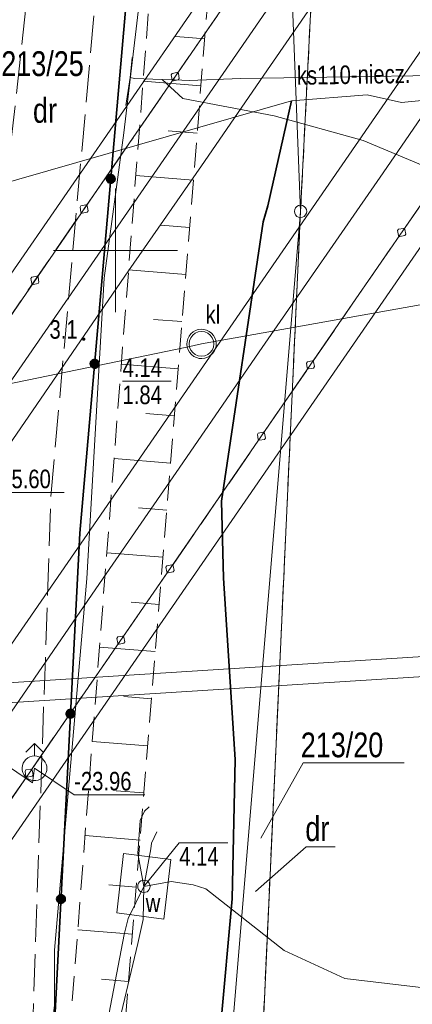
# Model space of a CAD drawing. Header units: metres. Extents: x 5450672 to 5451002, y 5973437 to 5973741.
# Tile 18 of 54: x 5450796 to 5450812, y 5973570 to 5973609. Entities that reach past the tile are written whole.
import ezdxf
from ezdxf.enums import TextEntityAlignment as Align

# ---------------------------------------------------------------- set-up
doc = ezdxf.new("R2010")
doc.units = ezdxf.units.M
for name, pattern in [('L_0_03', [1, 0.5, -0.5]), ('L_0_04', [1.5, 1, -0.5]), ('L_0_06', [2, 1.5, -0.5])]:
    doc.linetypes.add(name, pattern=pattern)
for name, color, linetype, lineweight in [('GEPPGD', 7, 'CONTINUOUS', 18), ('GESDZI', 7, 'CONTINUOUS', 18), ('GESDZI_O', 7, 'CONTINUOUS', 18), ('GESUZY', 96, 'CONTINUOUS', 18), ('GESUZY_O', 96, 'CONTINUOUS', 18), ('GSLKBA', 7, 'CONTINUOUS', 18), ('GSLKOG', 7, 'CONTINUOUS', 35), ('GSPWPN', 7, 'CONTINUOUS', 13), ('GSPWPN_O', 7, 'CONTINUOUS', 13), ('GSSINK', 7, 'CONTINUOUS', 18), ('GSSKOA', 7, 'CONTINUOUS', 18), ('GSSZSN', 7, 'CONTINUOUS', 18), ('GULEPR', 1, 'CONTINUOUS', 18), ('GULKPR', 36, 'CONTINUOUS', 18), ('GULKPR_O', 36, 'CONTINUOUS', 18), ('GULLOB', 7, 'CONTINUOUS', 35), ('GULWPR', 5, 'CONTINUOUS', 18), ('GUPIWZ', 7, 'CONTINUOUS', 18), ('GUPIWZ_O', 7, 'CONTINUOUS', 18), ('GUPKOL', 36, 'CONTINUOUS', 18), ('GUPKOL_O', 36, 'CONTINUOUS', 18), ('GUPPRZ_O', 7, 'CONTINUOUS', 18), ('GUPWDT', 5, 'CONTINUOUS', 18), ('GUSIKP', 7, 'CONTINUOUS', 18), ('siatka', 7, 'CONTINUOUS', 18)]:
    doc.layers.add(name, color=color, linetype=linetype, lineweight=lineweight)
doc.styles.add('Arial', font='Arial.ttf')

msp = doc.modelspace()

# ---------------------------------------------------------------- hatches: boundary and pattern name
at = {"layer": 'GSLKOG', "linetype": 'Continuous', "lineweight": 35, "true_color": 0x000000}
for points in [[(5450799.748, 5973602.724), (5450799.708, 5973602.745), (5450799.674, 5973602.776), (5450799.65, 5973602.814), (5450799.636, 5973602.858), (5450799.634, 5973602.903), (5450799.644, 5973602.948), (5450799.665, 5973602.988), (5450799.696, 5973603.022), (5450799.734, 5973603.047), (5450799.778, 5973603.06), (5450799.823, 5973603.062), (5450799.868, 5973603.053), (5450799.908, 5973603.032), (5450799.942, 5973603.001), (5450799.967, 5973602.962), (5450799.98, 5973602.919), (5450799.983, 5973602.873), (5450799.973, 5973602.828), (5450799.952, 5973602.788), (5450799.921, 5973602.754), (5450799.882, 5973602.73), (5450799.839, 5973602.716), (5450799.793, 5973602.714)], [(5450799.748, 5973602.724), (5450799.708, 5973602.745), (5450799.674, 5973602.776), (5450799.65, 5973602.814), (5450799.636, 5973602.858), (5450799.634, 5973602.903), (5450799.644, 5973602.948), (5450799.665, 5973602.988), (5450799.696, 5973603.022), (5450799.734, 5973603.047), (5450799.778, 5973603.06), (5450799.823, 5973603.062), (5450799.868, 5973603.053), (5450799.908, 5973603.032), (5450799.942, 5973603.001), (5450799.967, 5973602.962), (5450799.98, 5973602.919), (5450799.983, 5973602.873), (5450799.973, 5973602.828), (5450799.952, 5973602.788), (5450799.921, 5973602.754), (5450799.882, 5973602.73), (5450799.839, 5973602.716), (5450799.793, 5973602.714)], [(5450799.098, 5973595.252), (5450799.057, 5973595.273), (5450799.023, 5973595.304), (5450798.999, 5973595.342), (5450798.985, 5973595.386), (5450798.983, 5973595.432), (5450798.993, 5973595.476), (5450799.014, 5973595.517), (5450799.045, 5973595.55), (5450799.083, 5973595.575), (5450799.127, 5973595.589), (5450799.173, 5973595.591), (5450799.217, 5973595.581), (5450799.258, 5973595.56), (5450799.292, 5973595.529), (5450799.316, 5973595.49), (5450799.33, 5973595.447), (5450799.332, 5973595.401), (5450799.322, 5973595.357), (5450799.301, 5973595.316), (5450799.27, 5973595.282), (5450799.232, 5973595.258), (5450799.188, 5973595.244), (5450799.142, 5973595.242)], [(5450799.098, 5973595.252), (5450799.057, 5973595.273), (5450799.023, 5973595.304), (5450798.999, 5973595.342), (5450798.985, 5973595.386), (5450798.983, 5973595.432), (5450798.993, 5973595.476), (5450799.014, 5973595.517), (5450799.045, 5973595.55), (5450799.083, 5973595.575), (5450799.127, 5973595.589), (5450799.173, 5973595.591), (5450799.217, 5973595.581), (5450799.258, 5973595.56), (5450799.292, 5973595.529), (5450799.316, 5973595.49), (5450799.33, 5973595.447), (5450799.332, 5973595.401), (5450799.322, 5973595.357), (5450799.301, 5973595.316), (5450799.27, 5973595.282), (5450799.232, 5973595.258), (5450799.188, 5973595.244), (5450799.142, 5973595.242)], [(5450798.131, 5973581.111), (5450798.09, 5973581.131), (5450798.055, 5973581.16), (5450798.03, 5973581.198), (5450798.014, 5973581.241), (5450798.011, 5973581.287), (5450798.019, 5973581.331), (5450798.039, 5973581.373), (5450798.068, 5973581.407), (5450798.106, 5973581.433), (5450798.149, 5973581.449), (5450798.194, 5973581.452), (5450798.239, 5973581.444), (5450798.281, 5973581.424), (5450798.315, 5973581.395), (5450798.341, 5973581.357), (5450798.357, 5973581.314), (5450798.36, 5973581.269), (5450798.352, 5973581.224), (5450798.332, 5973581.182), (5450798.303, 5973581.148), (5450798.265, 5973581.122), (5450798.222, 5973581.106), (5450798.176, 5973581.103)], [(5450798.131, 5973581.111), (5450798.09, 5973581.131), (5450798.055, 5973581.16), (5450798.03, 5973581.198), (5450798.014, 5973581.241), (5450798.011, 5973581.287), (5450798.019, 5973581.331), (5450798.039, 5973581.373), (5450798.068, 5973581.407), (5450798.106, 5973581.433), (5450798.149, 5973581.449), (5450798.194, 5973581.452), (5450798.239, 5973581.444), (5450798.281, 5973581.424), (5450798.315, 5973581.395), (5450798.341, 5973581.357), (5450798.357, 5973581.314), (5450798.36, 5973581.269), (5450798.352, 5973581.224), (5450798.332, 5973581.182), (5450798.303, 5973581.148), (5450798.265, 5973581.122), (5450798.222, 5973581.106), (5450798.176, 5973581.103)], [(5450797.745, 5973573.621), (5450797.704, 5973573.641), (5450797.669, 5973573.67), (5450797.643, 5973573.708), (5450797.628, 5973573.751), (5450797.624, 5973573.797), (5450797.633, 5973573.841), (5450797.652, 5973573.883), (5450797.682, 5973573.917), (5450797.719, 5973573.943), (5450797.762, 5973573.959), (5450797.808, 5973573.962), (5450797.853, 5973573.954), (5450797.894, 5973573.934), (5450797.929, 5973573.905), (5450797.955, 5973573.867), (5450797.97, 5973573.824), (5450797.974, 5973573.778), (5450797.965, 5973573.734), (5450797.946, 5973573.692), (5450797.916, 5973573.658), (5450797.879, 5973573.632), (5450797.836, 5973573.616), (5450797.79, 5973573.613)], [(5450797.745, 5973573.621), (5450797.704, 5973573.641), (5450797.669, 5973573.67), (5450797.643, 5973573.708), (5450797.628, 5973573.751), (5450797.624, 5973573.797), (5450797.633, 5973573.841), (5450797.652, 5973573.883), (5450797.682, 5973573.917), (5450797.719, 5973573.943), (5450797.762, 5973573.959), (5450797.808, 5973573.962), (5450797.853, 5973573.954), (5450797.894, 5973573.934), (5450797.929, 5973573.905), (5450797.955, 5973573.867), (5450797.97, 5973573.824), (5450797.974, 5973573.778), (5450797.965, 5973573.734), (5450797.946, 5973573.692), (5450797.916, 5973573.658), (5450797.879, 5973573.632), (5450797.836, 5973573.616), (5450797.79, 5973573.613)]]:
    msp.add_hatch(color=18, dxfattribs=at).paths.add_polyline_path(points)
at = {"layer": 'GSPWPN', "linetype": 'Continuous', "lineweight": 13, "true_color": 0x000000}
msp.add_hatch(color=18, dxfattribs=at).paths.add_polyline_path([(5450798.677, 5973596.422), (5450798.681, 5973596.433), (5450798.688, 5973596.442), (5450798.697, 5973596.449), (5450798.708, 5973596.453), (5450798.72, 5973596.455), (5450798.732, 5973596.453), (5450798.742, 5973596.449), (5450798.752, 5973596.442), (5450798.759, 5973596.433), (5450798.763, 5973596.422), (5450798.765, 5973596.41), (5450798.763, 5973596.398), (5450798.759, 5973596.388), (5450798.752, 5973596.378), (5450798.742, 5973596.371), (5450798.732, 5973596.367), (5450798.72, 5973596.365), (5450798.708, 5973596.367), (5450798.697, 5973596.371), (5450798.688, 5973596.378), (5450798.681, 5973596.388), (5450798.677, 5973596.398), (5450798.675, 5973596.41)])

# ---------------------------------------------------------------- linework, layer by layer
at = {"layer": 'GEPPGD', "color": 7, "linetype": 'Continuous', "lineweight": 18, "flags": 128}
msp.add_lwpolyline([(5450807.476, 5973601.826), (5450807.554, 5973601.814), (5450807.623, 5973601.778), (5450807.679, 5973601.723), (5450807.714, 5973601.653), (5450807.726, 5973601.576), (5450807.714, 5973601.499), (5450807.679, 5973601.429), (5450807.623, 5973601.374), (5450807.554, 5973601.338), (5450807.476, 5973601.326), (5450807.399, 5973601.338), (5450807.329, 5973601.374), (5450807.274, 5973601.429), (5450807.239, 5973601.499), (5450807.226, 5973601.576), (5450807.239, 5973601.653), (5450807.274, 5973601.723), (5450807.329, 5973601.778), (5450807.399, 5973601.814)], close=True, dxfattribs=at)
at = {"layer": 'GESDZI', "color": 7, "linetype": 'Continuous', "lineweight": 18, "flags": 128}
for points in [[(5450934.22, 5973591.65), (5450807.74, 5973509.03), (5450803.745, 5973511.267), (5450804.595, 5973540.312), (5450804.932, 5973547.151), (5450806.002, 5973547.514), (5450814.016, 5973547.14), (5450815.894, 5973562.089), (5450807.878, 5973562.573), (5450805.731, 5973563.546), (5450807.476, 5973601.576), (5450808.863, 5973628.928)], [(5450806.757, 5973619.962), (5450807.476, 5973601.576), (5450804.489, 5973565.678), (5450804.949, 5973563.9), (5450805.731, 5973563.546), (5450804.932, 5973547.151), (5450803.426, 5973546.641), (5450801.9, 5973543.997), (5450801.807, 5973542.931), (5450782.422, 5973561.183), (5450782.56, 5973562.857), (5450785.359, 5973562.936), (5450788.535, 5973563.827), (5450789.855, 5973566.665), (5450791.886, 5973593.932), (5450794.306, 5973621.611)]]:
    msp.add_lwpolyline(points, dxfattribs=at)
for points in [[(5450807.476, 5973601.576), (5450806.757, 5973619.962), (5450808.863, 5973628.928)], [(5450805.731, 5973563.546), (5450804.949, 5973563.9), (5450804.489, 5973565.678), (5450807.476, 5973601.576)]]:
    msp.add_lwpolyline(points, close=True, dxfattribs=at)
at = {"layer": 'GESDZI_O', "color": 7, "linetype": 'Continuous', "lineweight": 13, "flags": 128}
msp.add_lwpolyline([(5450805.869, 5973576.251), (5450807.582, 5973579.286), (5450811.662, 5973579.286)], dxfattribs=at)
at = {"layer": 'GESUZY', "color": 96, "linetype": 'L_0_03', "lineweight": 18, "flags": 128}
for points in [[(5450808.863, 5973628.928), (5450807.476, 5973601.576)], [(5450807.476, 5973601.576), (5450808.863, 5973628.928)], [(5450807.476, 5973601.576), (5450805.731, 5973563.546)], [(5450805.731, 5973563.546), (5450807.476, 5973601.576)]]:
    msp.add_lwpolyline(points, dxfattribs=at)
at = {"layer": 'GESUZY_O', "color": 96, "linetype": 'Continuous', "lineweight": 13, "flags": 128}
msp.add_lwpolyline([(5450805.652, 5973574.085), (5450807.701, 5973575.898), (5450808.881, 5973575.898)], dxfattribs=at)
at = {"layer": 'GSLKBA', "color": 7, "linetype": 'Continuous', "lineweight": 18, "flags": 128}
for points in [[(5450840.33, 5973661.97), (5450834.65, 5973653.74), (5450828.99, 5973645.53), (5450823.28, 5973637.27), (5450817.62, 5973629.05), (5450811.93, 5973620.82), (5450806.24, 5973612.58), (5450800.57, 5973604.34), (5450794.91, 5973596.12), (5450789.24, 5973587.88), (5450783.54, 5973579.66), (5450777.88, 5973571.45), (5450772.2, 5973563.2), (5450766.52, 5973554.96), (5450760.82, 5973546.72), (5450755.17, 5973538.49), (5450749.5, 5973530.31), (5450737.66, 5973514.64), (5450732.736, 5973508.76)], [(5450742.38, 5973503.004), (5450746.3, 5973507.68), (5450752.58, 5973515.69), (5450758.55, 5973523.94), (5450764.29, 5973532.18), (5450769.97, 5973540.41), (5450775.66, 5973548.65), (5450781.33, 5973556.88), (5450787, 5973565.1), (5450792.67, 5973573.31), (5450798.36, 5973581.56), (5450804.06, 5973589.82), (5450809.71, 5973598.04), (5450815.4, 5973606.29), (5450821.08, 5973614.52), (5450826.76, 5973622.77), (5450832.42, 5973630.97), (5450838.11, 5973639.2)]]:
    msp.add_lwpolyline(points, dxfattribs=at)
for points in [[(5450802.485, 5973607.181), (5450802.54, 5973607.144), (5450802.576, 5973606.947), (5450802.538, 5973606.892), (5450802.341, 5973606.855), (5450802.286, 5973606.893), (5450802.25, 5973607.09), (5450802.288, 5973607.145)], [(5450802.485, 5973607.181), (5450802.54, 5973607.144), (5450802.576, 5973606.947), (5450802.538, 5973606.892), (5450802.341, 5973606.855), (5450802.286, 5973606.893), (5450802.25, 5973607.09), (5450802.288, 5973607.145)], [(5450798.804, 5973601.834), (5450798.859, 5973601.797), (5450798.896, 5973601.6), (5450798.858, 5973601.545), (5450798.661, 5973601.508), (5450798.606, 5973601.546), (5450798.569, 5973601.743), (5450798.607, 5973601.798)], [(5450798.804, 5973601.834), (5450798.859, 5973601.797), (5450798.896, 5973601.6), (5450798.858, 5973601.545), (5450798.661, 5973601.508), (5450798.606, 5973601.546), (5450798.569, 5973601.743), (5450798.607, 5973601.798)], [(5450811.49, 5973600.561), (5450811.435, 5973600.599), (5450811.398, 5973600.796), (5450811.436, 5973600.851), (5450811.633, 5973600.887), (5450811.688, 5973600.849), (5450811.724, 5973600.653), (5450811.686, 5973600.597)], [(5450811.49, 5973600.561), (5450811.435, 5973600.599), (5450811.398, 5973600.796), (5450811.436, 5973600.851), (5450811.633, 5973600.887), (5450811.688, 5973600.849), (5450811.724, 5973600.653), (5450811.686, 5973600.597)], [(5450796.819, 5973598.952), (5450796.874, 5973598.914), (5450796.911, 5973598.717), (5450796.873, 5973598.662), (5450796.676, 5973598.626), (5450796.621, 5973598.663), (5450796.584, 5973598.86), (5450796.622, 5973598.915)], [(5450796.819, 5973598.952), (5450796.874, 5973598.914), (5450796.911, 5973598.717), (5450796.873, 5973598.662), (5450796.676, 5973598.626), (5450796.621, 5973598.663), (5450796.584, 5973598.86), (5450796.622, 5973598.915)], [(5450807.805, 5973595.209), (5450807.75, 5973595.247), (5450807.713, 5973595.444), (5450807.751, 5973595.499), (5450807.948, 5973595.535), (5450808.003, 5973595.497), (5450808.039, 5973595.301), (5450808.002, 5973595.245)], [(5450807.805, 5973595.209), (5450807.75, 5973595.247), (5450807.713, 5973595.444), (5450807.751, 5973595.499), (5450807.948, 5973595.535), (5450808.003, 5973595.497), (5450808.039, 5973595.301), (5450808.002, 5973595.245)], [(5450805.822, 5973592.325), (5450805.767, 5973592.363), (5450805.731, 5973592.559), (5450805.768, 5973592.615), (5450805.965, 5973592.651), (5450806.02, 5973592.613), (5450806.057, 5973592.416), (5450806.019, 5973592.361)], [(5450805.822, 5973592.325), (5450805.767, 5973592.363), (5450805.731, 5973592.559), (5450805.768, 5973592.615), (5450805.965, 5973592.651), (5450806.02, 5973592.613), (5450806.057, 5973592.416), (5450806.019, 5973592.361)], [(5450802.132, 5973586.967), (5450802.077, 5973587.005), (5450802.041, 5973587.202), (5450802.079, 5973587.257), (5450802.276, 5973587.293), (5450802.331, 5973587.255), (5450802.367, 5973587.059), (5450802.329, 5973587.003)], [(5450802.132, 5973586.967), (5450802.077, 5973587.005), (5450802.041, 5973587.202), (5450802.079, 5973587.257), (5450802.276, 5973587.293), (5450802.331, 5973587.255), (5450802.367, 5973587.059), (5450802.329, 5973587.003)], [(5450800.144, 5973584.087), (5450800.089, 5973584.125), (5450800.053, 5973584.321), (5450800.091, 5973584.377), (5450800.288, 5973584.413), (5450800.343, 5973584.375), (5450800.379, 5973584.178), (5450800.341, 5973584.123)], [(5450800.144, 5973584.087), (5450800.089, 5973584.125), (5450800.053, 5973584.321), (5450800.091, 5973584.377), (5450800.288, 5973584.413), (5450800.343, 5973584.375), (5450800.379, 5973584.178), (5450800.341, 5973584.123)], [(5450796.437, 5973578.713), (5450796.382, 5973578.751), (5450796.346, 5973578.947), (5450796.384, 5973579.003), (5450796.58, 5973579.039), (5450796.635, 5973579.001), (5450796.672, 5973578.804), (5450796.634, 5973578.749)], [(5450796.437, 5973578.713), (5450796.382, 5973578.751), (5450796.346, 5973578.947), (5450796.384, 5973579.003), (5450796.58, 5973579.039), (5450796.635, 5973579.001), (5450796.672, 5973578.804), (5450796.634, 5973578.749)]]:
    msp.add_lwpolyline(points, close=True, dxfattribs=at)
at = {"layer": 'GSLKOG', "color": 7, "linetype": 'Continuous', "lineweight": 35, "flags": 128}
msp.add_lwpolyline([(5450797.036, 5973558.997), (5450798.562, 5973588.578), (5450801.705, 5973624.67), (5450804.911, 5973666.332), (5450809.16, 5973692.16)], dxfattribs=at)
for points in [[(5450799.748, 5973602.724), (5450799.708, 5973602.745), (5450799.674, 5973602.776), (5450799.65, 5973602.814), (5450799.636, 5973602.858), (5450799.634, 5973602.903), (5450799.644, 5973602.948), (5450799.665, 5973602.988), (5450799.696, 5973603.022), (5450799.734, 5973603.047), (5450799.778, 5973603.06), (5450799.823, 5973603.062), (5450799.868, 5973603.053), (5450799.908, 5973603.032), (5450799.942, 5973603.001), (5450799.967, 5973602.962), (5450799.98, 5973602.919), (5450799.983, 5973602.873), (5450799.973, 5973602.828), (5450799.952, 5973602.788), (5450799.921, 5973602.754), (5450799.882, 5973602.73), (5450799.839, 5973602.716), (5450799.793, 5973602.714)], [(5450799.748, 5973602.724), (5450799.708, 5973602.745), (5450799.674, 5973602.776), (5450799.65, 5973602.814), (5450799.636, 5973602.858), (5450799.634, 5973602.903), (5450799.644, 5973602.948), (5450799.665, 5973602.988), (5450799.696, 5973603.022), (5450799.734, 5973603.047), (5450799.778, 5973603.06), (5450799.823, 5973603.062), (5450799.868, 5973603.053), (5450799.908, 5973603.032), (5450799.942, 5973603.001), (5450799.967, 5973602.962), (5450799.98, 5973602.919), (5450799.983, 5973602.873), (5450799.973, 5973602.828), (5450799.952, 5973602.788), (5450799.921, 5973602.754), (5450799.882, 5973602.73), (5450799.839, 5973602.716), (5450799.793, 5973602.714)], [(5450799.098, 5973595.252), (5450799.057, 5973595.273), (5450799.023, 5973595.304), (5450798.999, 5973595.342), (5450798.985, 5973595.386), (5450798.983, 5973595.432), (5450798.993, 5973595.476), (5450799.014, 5973595.517), (5450799.045, 5973595.55), (5450799.083, 5973595.575), (5450799.127, 5973595.589), (5450799.173, 5973595.591), (5450799.217, 5973595.581), (5450799.258, 5973595.56), (5450799.292, 5973595.529), (5450799.316, 5973595.49), (5450799.33, 5973595.447), (5450799.332, 5973595.401), (5450799.322, 5973595.357), (5450799.301, 5973595.316), (5450799.27, 5973595.282), (5450799.232, 5973595.258), (5450799.188, 5973595.244), (5450799.142, 5973595.242)], [(5450799.098, 5973595.252), (5450799.057, 5973595.273), (5450799.023, 5973595.304), (5450798.999, 5973595.342), (5450798.985, 5973595.386), (5450798.983, 5973595.432), (5450798.993, 5973595.476), (5450799.014, 5973595.517), (5450799.045, 5973595.55), (5450799.083, 5973595.575), (5450799.127, 5973595.589), (5450799.173, 5973595.591), (5450799.217, 5973595.581), (5450799.258, 5973595.56), (5450799.292, 5973595.529), (5450799.316, 5973595.49), (5450799.33, 5973595.447), (5450799.332, 5973595.401), (5450799.322, 5973595.357), (5450799.301, 5973595.316), (5450799.27, 5973595.282), (5450799.232, 5973595.258), (5450799.188, 5973595.244), (5450799.142, 5973595.242)], [(5450798.131, 5973581.111), (5450798.09, 5973581.131), (5450798.055, 5973581.16), (5450798.03, 5973581.198), (5450798.014, 5973581.241), (5450798.011, 5973581.287), (5450798.019, 5973581.331), (5450798.039, 5973581.373), (5450798.068, 5973581.407), (5450798.106, 5973581.433), (5450798.149, 5973581.449), (5450798.194, 5973581.452), (5450798.239, 5973581.444), (5450798.281, 5973581.424), (5450798.315, 5973581.395), (5450798.341, 5973581.357), (5450798.357, 5973581.314), (5450798.36, 5973581.269), (5450798.352, 5973581.224), (5450798.332, 5973581.182), (5450798.303, 5973581.148), (5450798.265, 5973581.122), (5450798.222, 5973581.106), (5450798.176, 5973581.103)], [(5450798.131, 5973581.111), (5450798.09, 5973581.131), (5450798.055, 5973581.16), (5450798.03, 5973581.198), (5450798.014, 5973581.241), (5450798.011, 5973581.287), (5450798.019, 5973581.331), (5450798.039, 5973581.373), (5450798.068, 5973581.407), (5450798.106, 5973581.433), (5450798.149, 5973581.449), (5450798.194, 5973581.452), (5450798.239, 5973581.444), (5450798.281, 5973581.424), (5450798.315, 5973581.395), (5450798.341, 5973581.357), (5450798.357, 5973581.314), (5450798.36, 5973581.269), (5450798.352, 5973581.224), (5450798.332, 5973581.182), (5450798.303, 5973581.148), (5450798.265, 5973581.122), (5450798.222, 5973581.106), (5450798.176, 5973581.103)], [(5450797.745, 5973573.621), (5450797.704, 5973573.641), (5450797.669, 5973573.67), (5450797.643, 5973573.708), (5450797.628, 5973573.751), (5450797.624, 5973573.797), (5450797.633, 5973573.841), (5450797.652, 5973573.883), (5450797.682, 5973573.917), (5450797.719, 5973573.943), (5450797.762, 5973573.959), (5450797.808, 5973573.962), (5450797.853, 5973573.954), (5450797.894, 5973573.934), (5450797.929, 5973573.905), (5450797.955, 5973573.867), (5450797.97, 5973573.824), (5450797.974, 5973573.778), (5450797.965, 5973573.734), (5450797.946, 5973573.692), (5450797.916, 5973573.658), (5450797.879, 5973573.632), (5450797.836, 5973573.616), (5450797.79, 5973573.613)], [(5450797.745, 5973573.621), (5450797.704, 5973573.641), (5450797.669, 5973573.67), (5450797.643, 5973573.708), (5450797.628, 5973573.751), (5450797.624, 5973573.797), (5450797.633, 5973573.841), (5450797.652, 5973573.883), (5450797.682, 5973573.917), (5450797.719, 5973573.943), (5450797.762, 5973573.959), (5450797.808, 5973573.962), (5450797.853, 5973573.954), (5450797.894, 5973573.934), (5450797.929, 5973573.905), (5450797.955, 5973573.867), (5450797.97, 5973573.824), (5450797.974, 5973573.778), (5450797.965, 5973573.734), (5450797.946, 5973573.692), (5450797.916, 5973573.658), (5450797.879, 5973573.632), (5450797.836, 5973573.616), (5450797.79, 5973573.613)]]:
    msp.add_lwpolyline(points, close=True, dxfattribs=at)
at = {"layer": 'GSPWPN', "color": 7, "linetype": 'Continuous', "lineweight": 13, "flags": 128}
msp.add_lwpolyline([(5450798.677, 5973596.422), (5450798.681, 5973596.433), (5450798.688, 5973596.442), (5450798.697, 5973596.449), (5450798.708, 5973596.453), (5450798.72, 5973596.455), (5450798.732, 5973596.453), (5450798.742, 5973596.449), (5450798.752, 5973596.442), (5450798.759, 5973596.433), (5450798.763, 5973596.422), (5450798.765, 5973596.41), (5450798.763, 5973596.398), (5450798.759, 5973596.388), (5450798.752, 5973596.378), (5450798.742, 5973596.371), (5450798.732, 5973596.367), (5450798.72, 5973596.365), (5450798.708, 5973596.367), (5450798.697, 5973596.371), (5450798.688, 5973596.378), (5450798.681, 5973596.388), (5450798.677, 5973596.398), (5450798.675, 5973596.41)], close=True, dxfattribs=at)
at = {"layer": 'GSSINK', "color": 7, "linetype": 'Continuous', "lineweight": 18, "flags": 128}
msp.add_lwpolyline([(5450898.152, 5973724.595), (5450895.74, 5973721.1), (5450888.37, 5973710.41), (5450864.3, 5973675.5), (5450848.97, 5973653.28), (5450825.56, 5973619.34), (5450800.71, 5973583.31), (5450779.56, 5973552.63), (5450763.23, 5973528.96), (5450755.93, 5973518.6), (5450744.27, 5973503.7), (5450743.237, 5973502.493), (5450731.904, 5973509.257), (5450733.85, 5973511.51), (5450743.62, 5973523.84), (5450753.2, 5973537.31), (5450769.65, 5973561.17), (5450790.4, 5973591.26), (5450815.86, 5973628.18), (5450837.29, 5973659.24), (5450849.91, 5973677.54), (5450875.1, 5973714.07), (5450885.68, 5973729.4), (5450890.128, 5973735.85)], close=True, dxfattribs=at)
at = {"layer": 'GSSKOA', "color": 7, "linetype": 'L_0_06', "lineweight": 18, "flags": 128}
msp.add_lwpolyline([(5450732.736, 5973508.76), (5450737.66, 5973514.64), (5450749.5, 5973530.31), (5450755.17, 5973538.49), (5450760.82, 5973546.72), (5450766.52, 5973554.96), (5450772.2, 5973563.2), (5450777.88, 5973571.45), (5450783.54, 5973579.66), (5450789.24, 5973587.88), (5450794.91, 5973596.12), (5450800.57, 5973604.34), (5450806.24, 5973612.58), (5450811.93, 5973620.82), (5450817.62, 5973629.05), (5450823.28, 5973637.27), (5450828.99, 5973645.53), (5450834.65, 5973653.74), (5450840.33, 5973661.97), (5450846, 5973670.19), (5450851.68, 5973678.41), (5450857.36, 5973686.66), (5450863.04, 5973694.89), (5450868.71, 5973703.12), (5450874.38, 5973711.36), (5450880.05, 5973719.59), (5450886, 5973727.66), (5450889.17, 5973732.44), (5450890.749, 5973734.979), (5450897.56, 5973725.426), (5450894.88, 5973721.54), (5450889.21, 5973713.32), (5450883.53, 5973705.06), (5450877.87, 5973696.85), (5450872.16, 5973688.6), (5450866.48, 5973680.36), (5450860.82, 5973672.13), (5450855.15, 5973663.92), (5450843.79, 5973647.45), (5450838.11, 5973639.2), (5450832.42, 5973630.97), (5450826.76, 5973622.77), (5450821.08, 5973614.52), (5450815.4, 5973606.29), (5450809.71, 5973598.04), (5450804.06, 5973589.82), (5450798.36, 5973581.56), (5450792.67, 5973573.31), (5450787, 5973565.1), (5450781.33, 5973556.88), (5450775.66, 5973548.65), (5450769.97, 5973540.41), (5450764.29, 5973532.18), (5450758.55, 5973523.94), (5450752.58, 5973515.69), (5450746.3, 5973507.68), (5450742.38, 5973503.004)], close=True, dxfattribs=at)
for points in [[(5450794.687, 5973594.408), (5450796.57, 5973611.56), (5450798.52, 5973633.75)], [(5450801.37, 5973633.37), (5450799.46, 5973613.22), (5450797.39, 5973590.05), (5450796.32, 5973558.79), (5450792.596, 5973552.674), (5450787.944, 5973553.161), (5450790.29, 5973557.7)]]:
    msp.add_lwpolyline(points, dxfattribs=at)
at = {"layer": 'GSSZSN', "color": 7, "linetype": 'L_0_04', "lineweight": 18, "flags": 128}
msp.add_lwpolyline([(5450818.45, 5973557.188), (5450808.234, 5973555.433), (5450798.277, 5973559.212), (5450797.972, 5973565.973), (5450801.66, 5973613.898), (5450804.167, 5973645.547), (5450807.984, 5973679.8), (5450808.868, 5973682.985), (5450811.166, 5973684.148), (5450819.552, 5973685.926), (5450821.497, 5973688.534), (5450825.801, 5973709.705), (5450827.215, 5973715.171), (5450829.731, 5973719.084), (5450833.297, 5973721.491), (5450839.117, 5973723.301), (5450843.749, 5973721.386), (5450848.461, 5973715.814), (5450864.515, 5973691.249), (5450868.122, 5973691.044), (5450874.059, 5973691.36), (5450876.886, 5973690.278), (5450880.267, 5973689.097), (5450881.568, 5973684.832), (5450884.696, 5973681.386), (5450886.853, 5973673.28), (5450887.602, 5973662.576), (5450892.08, 5973655.703), (5450897.732, 5973650.875), (5450903.565, 5973641.298), (5450907.76, 5973629.478), (5450907.346, 5973626.635), (5450911.819, 5973620.178), (5450919.178, 5973605.245), (5450919.955, 5973601.099), (5450915.396, 5973597.141), (5450911.823, 5973594.348), (5450902.916, 5973590.084), (5450896.348, 5973587.777), (5450901.978, 5973591.72), (5450909.43, 5973596.391), (5450913.13, 5973597.606), (5450915.692, 5973601.896), (5450915.969, 5973604.486), (5450913.293, 5973607.446), (5450907.163, 5973614.526), (5450903.506, 5973622.627), (5450900.307, 5973634.637), (5450896.704, 5973644.393), (5450890.394, 5973650.662), (5450882.83, 5973662.338), (5450880.568, 5973679.011), (5450878.739, 5973684.457), (5450876.712, 5973686.629), (5450873.526, 5973686.87), (5450867.674, 5973685.406), (5450864.416, 5973685.264), (5450861.02, 5973687.326), (5450854.561, 5973698.631), (5450843.762, 5973713.773), (5450839.748, 5973716.996), (5450834.992, 5973715.391), (5450831.763, 5973713.388), (5450830.561, 5973708.856), (5450826.828, 5973687.551), (5450824.892, 5973683.307), (5450820.381, 5973679.728), (5450812.26, 5973679.01), (5450810.5, 5973677.81), (5450806.635, 5973645.109), (5450803.992, 5973613.326), (5450800.182, 5973566.135), (5450800.186, 5973561.181), (5450808.424, 5973557.89), (5450817.997, 5973559.365), (5450833.061, 5973562.512)], close=True, dxfattribs=at)
at = {"layer": 'GSSZSN', "color": 7, "linetype": 'Continuous', "lineweight": 18, "flags": 128}
for points in [[(5450803.606, 5973608.547), (5450802.434, 5973608.641)], [(5450803.452, 5973606.642), (5450801.116, 5973606.831)], [(5450803.299, 5973604.738), (5450802.134, 5973604.832)], [(5450803.145, 5973602.833), (5450800.823, 5973603.021)], [(5450802.991, 5973600.929), (5450801.834, 5973601.022)], [(5450802.837, 5973599.024), (5450800.53, 5973599.21)], [(5450802.684, 5973597.12), (5450801.533, 5973597.212)], [(5450802.53, 5973595.215), (5450800.237, 5973595.4)], [(5450802.376, 5973593.311), (5450801.233, 5973593.403)], [(5450802.222, 5973591.406), (5450799.943, 5973591.59)], [(5450802.069, 5973589.502), (5450800.933, 5973589.593)], [(5450801.915, 5973587.597), (5450799.65, 5973587.78)], [(5450801.761, 5973585.692), (5450800.632, 5973585.784)], [(5450801.607, 5973583.788), (5450799.357, 5973583.97)], [(5450801.453, 5973581.883), (5450800.332, 5973581.974)], [(5450801.3, 5973579.979), (5450799.064, 5973580.159)], [(5450801.146, 5973578.074), (5450800.032, 5973578.164)], [(5450800.992, 5973576.17), (5450798.77, 5973576.349)], [(5450800.838, 5973574.265), (5450799.731, 5973574.355)], [(5450800.685, 5973572.361), (5450798.477, 5973572.539)], [(5450800.531, 5973570.456), (5450799.431, 5973570.545)]]:
    msp.add_lwpolyline(points, dxfattribs=at)
at = {"layer": 'GULEPR', "color": 1, "linetype": 'Continuous', "lineweight": 18, "flags": 128}
for points in [[(5450739.328, 5973504.825), (5450739.51, 5973505.03), (5450748.75, 5973516.53), (5450757.42, 5973528.46), (5450895.375, 5973728.49)], [(5450831.25, 5973611.46), (5450824.16, 5973607.22), (5450811.55, 5973605.97), (5450810.17, 5973606.28), (5450807.11, 5973606.04)], [(5450807.11, 5973606.04), (5450792.28, 5973601.79), (5450792.17, 5973601.74), (5450790.71, 5973600.91), (5450785.05, 5973596.69), (5450767.61, 5973586.07), (5450752.98, 5973582.32), (5450751.664, 5973581.69)], [(5450804.73, 5973509.3), (5450801.18, 5973513.42), (5450800.75, 5973514.11), (5450799.42, 5973516.51), (5450796.16, 5973522.67), (5450796.35, 5973527.81), (5450796.38, 5973531.8), (5450797.68, 5973538.79), (5450798.03, 5973539.08), (5450798.23, 5973539.77), (5450799.15, 5973542.66), (5450801.54, 5973555.82), (5450801.89, 5973556.24), (5450801.9, 5973556.94), (5450802.86, 5973560.09), (5450803.85, 5973564.11), (5450804.24, 5973568.59), (5450804.72, 5973573.79), (5450804.84, 5973579.43), (5450804.37, 5973586.75), (5450804.29, 5973589.86), (5450805.97, 5973601.15), (5450806.15, 5973601.8), (5450807.11, 5973606.04)]]:
    msp.add_lwpolyline(points, dxfattribs=at)
at = {"layer": 'GULKPR', "color": 36, "linetype": 'Continuous', "lineweight": 18, "flags": 128}
for points in [[(5450891.64, 5973733.729), (5450864.09, 5973693.78), (5450752.44, 5973531.9), (5450743.95, 5973520.2), (5450734.89, 5973508.94), (5450734.04, 5973507.982)], [(5450801.05, 5973610.78), (5450800.34, 5973604.75), (5450799.54, 5973598.87), (5450798.85, 5973586.74), (5450797.54, 5973571.72), (5450797.54, 5973569.5), (5450797.39, 5973568.25), (5450794.18, 5973564.95), (5450790.04, 5973560.97), (5450788.6, 5973559.62), (5450784.83, 5973556.23), (5450780.37, 5973552.56), (5450773.38, 5973546.37), (5450768.61, 5973542.37), (5450755.32, 5973531.34), (5450754.55, 5973530.24)], [(5450829.01, 5973608.52), (5450821.64, 5973607.4), (5450815.48, 5973607.11), (5450805.06, 5973606.95), (5450802.98, 5973606.86), (5450802.39, 5973606.89), (5450801.89, 5973606.91)], [(5450800.6, 5973606.99), (5450800.67, 5973607.79)], [(5450800.6, 5973606.99), (5450800.42, 5973605.85)], [(5450801.89, 5973606.91), (5450800.77, 5973606.95), (5450800.6, 5973606.99)], [(5450820.17, 5973577.86), (5450819.98, 5973577.71), (5450819.89, 5973577.66), (5450820.03, 5973584.45), (5450820.21, 5973589.79), (5450820.29, 5973592.49), (5450820.29, 5973595.13), (5450818.62, 5973599.2), (5450814.66, 5973602.49), (5450810.01, 5973604.44), (5450806.41, 5973605.44), (5450802.72, 5973606.13), (5450801.89, 5973606.91)], [(5450843.181, 5973603.305), (5450803.476, 5973596.221), (5450802.889, 5973596.094), (5450791.989, 5973593.835), (5450752.453, 5973585.624)], [(5450751.268, 5973579.714), (5450820.505, 5973584.097)], [(5450820.557, 5973583.298), (5450751.104, 5973578.895)]]:
    msp.add_lwpolyline(points, dxfattribs=at)
at = {"layer": 'GULLOB', "color": 7, "linetype": 'Continuous', "lineweight": 35, "flags": 128}
for points in [[(5450804.84, 5973579.43), (5450804.37, 5973586.75), (5450804.29, 5973589.86), (5450805.97, 5973601.15), (5450806.15, 5973601.8), (5450807.11, 5973606.04)], [(5450804.73, 5973509.3), (5450801.18, 5973513.42), (5450800.75, 5973514.11), (5450799.42, 5973516.51), (5450796.16, 5973522.67), (5450796.35, 5973527.81), (5450796.38, 5973531.8), (5450797.68, 5973538.79), (5450798.03, 5973539.08), (5450798.23, 5973539.77), (5450799.15, 5973542.66), (5450801.54, 5973555.82), (5450801.89, 5973556.24), (5450801.9, 5973556.94), (5450802.86, 5973560.09), (5450803.85, 5973564.11), (5450804.24, 5973568.59), (5450804.72, 5973573.79), (5450804.84, 5973579.43)]]:
    msp.add_lwpolyline(points, dxfattribs=at)
at = {"layer": 'GULWPR', "color": 5, "linetype": 'Continuous', "lineweight": 18, "flags": 128}
for points in [[(5450794.71, 5973579.79), (5450799.5, 5973586.75), (5450802.45, 5973591.02), (5450805.93, 5973596.08), (5450810.82, 5973603.13), (5450814.92, 5973609.11), (5450818.7, 5973614.61), (5450822.55, 5973620.15), (5450827.8, 5973627.78), (5450830.5, 5973631.69), (5450834.43, 5973637.34), (5450836.1, 5973639.92), (5450840.83, 5973646.66), (5450845.49, 5973653.46), (5450851.15, 5973661.65), (5450857.09, 5973670.18), (5450863.91, 5973680.13), (5450866.28, 5973683.56), (5450870.41, 5973689.58), (5450873.93, 5973694.68), (5450877.4, 5973699.68), (5450887.25, 5973713.73), (5450890.91, 5973719.34)], [(5450832.09, 5973644.9), (5450830.48, 5973642.59), (5450824.5, 5973633.92), (5450819.82, 5973627.13), (5450814.66, 5973619.65), (5450812.1, 5973615.93), (5450808.77, 5973611.11), (5450806.26, 5973607.47), (5450803.47, 5973603.42), (5450800.53, 5973599.17), (5450795.19, 5973591.42), (5450787.53, 5973580.31), (5450779.9, 5973569.25), (5450774.23, 5973561.02), (5450768.55, 5973552.79), (5450762.87, 5973544.56), (5450757.19, 5973536.32), (5450751.51, 5973528.12), (5450747.14, 5973522.13)], [(5450801.15, 5973574.3), (5450802.25, 5973574.5), (5450803.14, 5973574.36), (5450803.65, 5973574.2), (5450806.81, 5973571.71), (5450809.27, 5973570.58), (5450812.68, 5973570.17), (5450816.28, 5973570.8), (5450819.02, 5973571.43), (5450821.2, 5973571.97), (5450821.45, 5973572.72), (5450822.55, 5973580.28), (5450823.25, 5973580.92), (5450823.29, 5973581.42)], [(5450794.71, 5973579.79), (5450795.07, 5973579.55), (5450796.65, 5973578.48), (5450796.73, 5973579.07)], [(5450801.36, 5973577.51), (5450801.17, 5973577.34), (5450801, 5973576.96), (5450800.9, 5973575.63), (5450801.15, 5973574.3)], [(5450801.15, 5973574.3), (5450801.43, 5973575.82), (5450801.46, 5973576.05), (5450801.67, 5973576.5)], [(5450727.812, 5973515.317), (5450728.91, 5973514.41), (5450731.74, 5973512.19), (5450742.06, 5973504.57), (5450746.35, 5973502.58), (5450749.83, 5973501.4), (5450750.3, 5973501.29), (5450751.8, 5973505.61), (5450752.76, 5973512.96), (5450754.49, 5973529.82), (5450798.63, 5973562.42), (5450800.91, 5973571.99), (5450801.12, 5973572.96), (5450801.15, 5973574.3)], [(5450801.15, 5973574.3), (5450800.51, 5973573), (5450800.35, 5973572.35), (5450798.45, 5973562.44), (5450754.3, 5973529.95), (5450754.07, 5973524.89), (5450750.12, 5973502.1), (5450750.08, 5973501.86), (5450749.5, 5973502.05), (5450745.57, 5973503.25), (5450736.84, 5973508.6), (5450728.152, 5973515.725)]]:
    msp.add_lwpolyline(points, dxfattribs=at)
at = {"layer": 'GUPIWZ', "color": 7, "linetype": 'Continuous', "lineweight": 18, "flags": 128}
msp.add_lwpolyline([(5450801.15, 5973574.55), (5450801.215, 5973574.541), (5450801.275, 5973574.517), (5450801.327, 5973574.477), (5450801.367, 5973574.425), (5450801.391, 5973574.365), (5450801.4, 5973574.3), (5450801.391, 5973574.235), (5450801.367, 5973574.175), (5450801.327, 5973574.123), (5450801.275, 5973574.083), (5450801.215, 5973574.059), (5450801.15, 5973574.05), (5450801.085, 5973574.059), (5450801.025, 5973574.083), (5450800.973, 5973574.123), (5450800.933, 5973574.175), (5450800.909, 5973574.235), (5450800.9, 5973574.3), (5450800.909, 5973574.365), (5450800.933, 5973574.425), (5450800.973, 5973574.477), (5450801.025, 5973574.517), (5450801.085, 5973574.541)], close=True, dxfattribs=at)
at = {"layer": 'GUPKOL', "color": 36, "linetype": 'Continuous', "lineweight": 18, "flags": 128}
msp.add_lwpolyline([(5450803.476, 5973596.721), (5450803.605, 5973596.704), (5450803.726, 5973596.654), (5450803.83, 5973596.574), (5450803.909, 5973596.471), (5450803.959, 5973596.35), (5450803.976, 5973596.221), (5450803.959, 5973596.091), (5450803.909, 5973595.971), (5450803.83, 5973595.867), (5450803.726, 5973595.788), (5450803.605, 5973595.738), (5450803.476, 5973595.721), (5450803.347, 5973595.738), (5450803.226, 5973595.788), (5450803.123, 5973595.867), (5450803.043, 5973595.971), (5450802.993, 5973596.091), (5450802.976, 5973596.221), (5450802.993, 5973596.35), (5450803.043, 5973596.471), (5450803.123, 5973596.574), (5450803.226, 5973596.654), (5450803.347, 5973596.704)], close=True, dxfattribs=at)
at = {"layer": 'GUPPRZ_O', "color": 36, "linetype": 'Continuous', "lineweight": 13, "flags": 128}
for points in [[(5450800.285, 5973594.709), (5450802.245, 5973594.709)], [(5450792.69, 5973590.32), (5450795.073, 5973590.215), (5450797.933, 5973590.215)]]:
    msp.add_lwpolyline(points, dxfattribs=at)
at = {"layer": 'GUPPRZ_O', "color": 5, "linetype": 'Continuous', "lineweight": 13, "flags": 128}
for points in [[(5450796.73, 5973579.07), (5450798.332, 5973578.003), (5450801.192, 5973578.003)], [(5450801.15, 5973574.3), (5450802.577, 5973576.057), (5450804.537, 5973576.057)]]:
    msp.add_lwpolyline(points, dxfattribs=at)
at = {"layer": 'GUPWDT', "color": 5, "linetype": 'Continuous', "lineweight": 18, "flags": 128}
for points in [[(5450796.376, 5973579.716), (5450796.73, 5973580.07), (5450797.084, 5973579.716)], [(5450796.73, 5973579.57), (5450796.73, 5973580.07)]]:
    msp.add_lwpolyline(points, dxfattribs=at)
msp.add_lwpolyline([(5450796.73, 5973579.57), (5450796.817, 5973579.562), (5450796.901, 5973579.54), (5450796.98, 5973579.503), (5450797.051, 5973579.453), (5450797.113, 5973579.391), (5450797.163, 5973579.32), (5450797.2, 5973579.241), (5450797.222, 5973579.157), (5450797.23, 5973579.07), (5450797.222, 5973578.983), (5450797.2, 5973578.899), (5450797.163, 5973578.82), (5450797.108, 5973578.743), (5450797.039, 5973578.677), (5450796.959, 5973578.626), (5450796.871, 5973578.59), (5450796.778, 5973578.572), (5450796.682, 5973578.572), (5450796.589, 5973578.59), (5450796.501, 5973578.626), (5450796.421, 5973578.677), (5450796.352, 5973578.743), (5450796.297, 5973578.82), (5450796.257, 5973578.906), (5450796.235, 5973578.999), (5450796.231, 5973579.094), (5450796.244, 5973579.188), (5450796.275, 5973579.278), (5450796.323, 5973579.36), (5450796.385, 5973579.432), (5450796.46, 5973579.491), (5450796.544, 5973579.534), (5450796.635, 5973579.561)], close=True, dxfattribs=at)
at = {"layer": 'GUSIKP', "color": 5, "linetype": 'Continuous', "lineweight": 18, "flags": 128}
msp.add_lwpolyline([(5450800.33, 5973575.63), (5450802.23, 5973575.38), (5450801.96, 5973572.97), (5450800.06, 5973573.23)], close=True, dxfattribs=at)
at = {"layer": 'GUSIKP', "color": 36, "linetype": 'Continuous', "lineweight": 18}
for start, end in [(46.6191, 226.6178), (226.6192, 46.6178)]:
    msp.add_arc((5450803.476, 5973596.221), 0.594, start, end, dxfattribs=at)
at = {"layer": 'siatka', "linetype": 'Continuous', "lineweight": 18, "flags": 128}
for points in [[(5450800, 5973597.5), (5450800, 5973602.5)], [(5450797.5, 5973600), (5450802.5, 5973600)]]:
    msp.add_lwpolyline(points, dxfattribs=at)

# ---------------------------------------------------------------- texts
at = {"layer": 'GESDZI_O', "color": 7, "style": 'Arial', "width": 0.78}
for s, p in [('213/25', (5450795.388, 5973608.045)), ('213/20', (5450807.486, 5973580.516))]:
    msp.add_text(s, height=1, dxfattribs=at).set_placement(p, align=Align.TOP_LEFT)
at = {"layer": 'GESUZY_O', "color": 96, "style": 'Arial', "width": 0.78}
for p in [(5450796.668, 5973606.156), (5450807.67, 5973577.128)]:
    msp.add_text('dr', height=1, dxfattribs=at).set_placement(p, align=Align.TOP_LEFT)
at = {"layer": 'GSPWPN_O', "color": 7, "style": 'Arial', "width": 0.78}
msp.add_text('3.1', height=0.75, dxfattribs=at).set_placement((5450797.334, 5973597.179), align=Align.TOP_LEFT)
at = {"layer": 'GULKPR_O', "color": 36, "style": 'Arial', "width": 0.78}
msp.add_text('ks110-niecz.', height=0.75, rotation=0.9, dxfattribs=at).set_placement((5450807.323, 5973607.441), align=Align.TOP_LEFT)
at = {"layer": 'GUPIWZ_O', "color": 7, "style": 'Arial', "width": 0.78}
msp.add_text('w', height=0.75, dxfattribs=at).set_placement((5450801.222, 5973574.008), align=Align.TOP_LEFT)
at = {"layer": 'GUPKOL_O', "color": 36, "style": 'Arial', "width": 0.78}
msp.add_text('kl', height=0.75, dxfattribs=at).set_placement((5450803.641, 5973597.783), align=Align.TOP_LEFT)
at = {"layer": 'GUPPRZ_O', "color": 36, "style": 'Arial', "width": 0.78}
for s, p in [('4.14', (5450800.285, 5973595.631)), ('1.84', (5450800.285, 5973594.536)), ('-25.60', (5450795.073, 5973591.138))]:
    msp.add_text(s, height=0.75, dxfattribs=at).set_placement(p, align=Align.TOP_LEFT)
at = {"layer": 'GUPPRZ_O', "color": 5, "style": 'Arial', "width": 0.78}
for s, p in [('-23.96', (5450798.332, 5973578.925)), ('4.14', (5450802.577, 5973575.884))]:
    msp.add_text(s, height=0.75, dxfattribs=at).set_placement(p, align=Align.TOP_LEFT)

doc.saveas('drawing.dxf')
